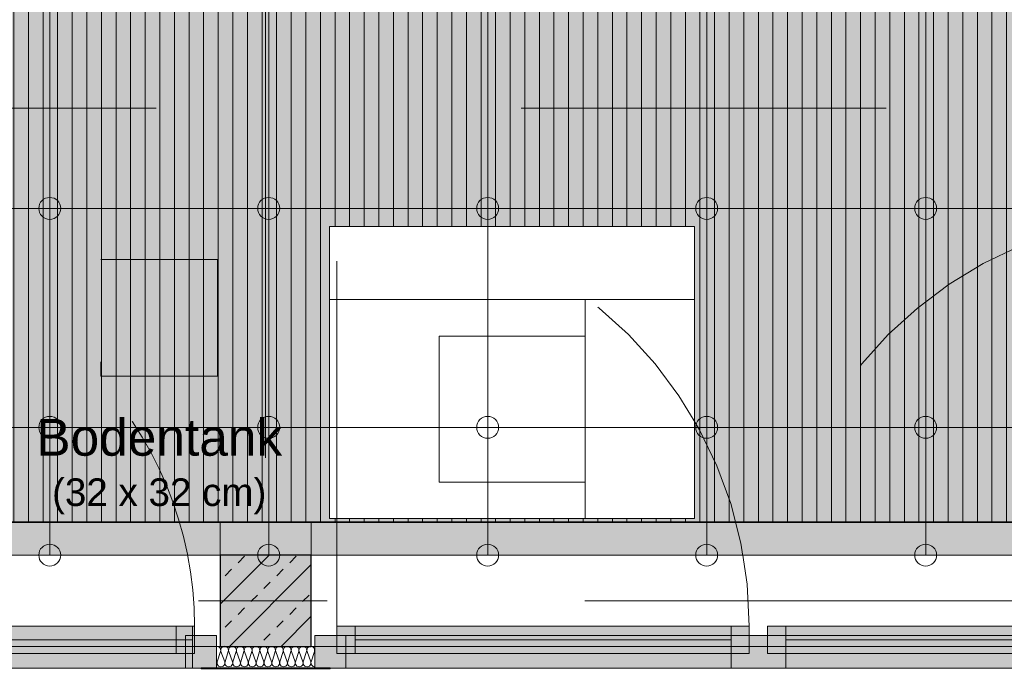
# Model space of a CAD drawing. Header units: metres. Extents: x -45 to 152, y -127 to 99.
# Tile 124 of 256: x -29.02 to -26.33, y -21.79 to -20.01. Entities that reach past the tile are written whole.
import ezdxf

# ---------------------------------------------------------------- set-up
doc = ezdxf.new("R2010")
doc.units = ezdxf.units.M
doc.header["$PDMODE"] = 1
doc.header["$PDSIZE"] = -2
for name, pattern in [('Achsen 01', [5.291531, 3.175, -1.058062, 0.352704, -0.705764]), ('gestrichelt - 01', [2, 1, -1]), ('Raster 01', [2, 1, -1])]:
    doc.linetypes.add(name, pattern=pattern)
doc.layers.get('0').update_dxf_attribs({"lineweight": 25})
for name, color, linetype, lineweight, true_color in [('013_Beton und Stahlbetonarbeiten-000 Brüstung', 7, 'Continuous', 9, 0xa6a6a6), ('013_Beton und Stahlbetonarbeiten-000 Sichtbeton-333 Außenstütze', 5, 'Continuous', 5, 0x0000ff), ('013_Beton und Stahlbetonarbeiten-000 Sichtbeton-334 Außenwandöf', 5, 'Continuous', 5, 0x0000ff), ('014_Fassadenarbeiten-330 mineralische Dämmung', 7, 'Continuous', 9, 0x666666), ('031_Metallbauarbeiten-350 Lamellendecke DS', 7, 'Continuous', 35, 0x666666), ('032_Metallarbeiten-Fenster', 7, 'Continuous', 13, 0x444444), ('AV1-Achsen', 1, 'Achsen 01', 18, 0xff0000), ('AV1-Einrichtung', 7, 'Continuous', 9, 0xa6a6a6), ('AV1-Raster', 7, 'Raster 01', 9, 0xa6a6a6)]:
    doc.layers.add(name, color=color, linetype=linetype, lineweight=lineweight, true_color=true_color)
for name, color, linetype, lineweight in [('013_Beton und Stahlbetonarbeiten-330 Außenstützen', 7, 'Continuous', 25), ('030_Sonnenschutzarbeiten-BLENDSCHUTZ', 7, 'Continuous', 5), ('036_Bodenbelagarbeiten-350 Doppelbodenelement', 7, 'Continuous', 9), ('053_Niederspannungsanlagen-Bodentanks', 7, 'gestrichelt - 01', 9), ('_1.35m (3D)', 7, 'Continuous', 9), ('_GRU (2D)', 7, 'Continuous', 9), ('_OG 2 (2D)', 7, 'Continuous', 9), ('_OG 2 - DS (2D)', 7, 'Continuous', 9), ('Bemaßung-Bemaßung', 7, 'Continuous', 9), ('Keine', 7, 'Continuous', 9)]:
    doc.layers.add(name, color=color, linetype=linetype, lineweight=lineweight)
doc.layers.get('0').freeze()
doc.styles.add('Arial', font='arial.ttf')
doc.dimstyles.new('COE 50', dxfattribs={"dimtxt": 126.090495, "dimasz": 0.001414, "dimexe": 0.001, "dimexo": 0.01, "dimgap": 0.001, "dimtad": 1, "dimdec": 3, "dimtxsty": 'Arial', "dimblk": 'VW_SLASH-4', "dimblk1": 'VW_SLASH-4', "dimblk2": 'VW_SLASH-4', "dimcen": 0, "dimadec": 3, "dimazin": 0, "dimtfac": 0.8, "dimtdec": 3, "dimtix": 1, "dimtmove": 0, "dimatfit": 0, "dimldrblk": 'VW_SLASH-3', "dimfxl": 0.002, "dimfxlon": 1, "dimfrac": 2, "dimtolj": 1, "dimarcsym": 0})

# ---------------------------------------------------------------- blocks, each defined once
blk = doc.blocks.new('Group-2')
at = {"layer": 'AV1-Raster'}
for p, q in [((-28.35, -22.95), (-28.35, 1.35)), ((-27, -22.95), (-27, 1.35)), ((1.35, -20.25), (-40.5, -20.25))]:
    blk.add_line(p, q, dxfattribs=at)
blk = doc.blocks.new('1.35m (3D)')
at = {"layer": 'AV1-Raster', "color": 7}
blk.add_blockref('Group-2', (0, 0), dxfattribs=at)
blk = doc.blocks.new('VW_SLASH-4')
at = {"color": 0, "linetype": 'ByBlock', "lineweight": -2, "transparency": 16777216}
blk.add_line((0, 0), (-1, 0), dxfattribs=at)
at = {"color": 0, "linetype": 'Continuous', "lineweight": 15, "transparency": 16777216, "flags": 128}
blk.add_lwpolyline([(0.5, 0.5), (-0.5, -0.5)], dxfattribs=at)
blk = doc.blocks.new('*D25')
at = {"layer": '030_Sonnenschutzarbeiten-BLENDSCHUTZ', "color": 0, "lineweight": -2}
for p, q in [((-29.625, -22.025), (-29.625, -22.175)), ((-28.475, -22.025), (-28.475, -22.175)), ((-28.5457, -22.125), (-29.5543, -22.125))]:
    blk.add_line(p, q, dxfattribs=at)
at = {"layer": 'Defpoints', "color": 0}
for p in [(-29.625, -21.385), (-28.475, -21.385), (-29.625, -22.125)]:
    blk.add_point(p, dxfattribs=at)
at = {"layer": '030_Sonnenschutzarbeiten-BLENDSCHUTZ', "color": 0, "lineweight": -2, "xscale": 0.070693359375, "yscale": 0.070693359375, "zscale": 0.070693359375, "rotation": 180}
blk.add_blockref('VW_SLASH-4', (-29.625, -22.125), dxfattribs=at)
at = {"layer": '030_Sonnenschutzarbeiten-BLENDSCHUTZ', "color": 0, "lineweight": -2, "xscale": 0.070693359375, "yscale": 0.070693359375, "zscale": 0.070693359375}
blk.add_blockref('VW_SLASH-4', (-28.475, -22.125), dxfattribs=at)
at = {"layer": '030_Sonnenschutzarbeiten-BLENDSCHUTZ', "color": 0, "lineweight": 13, "insert": (-29.05, -22.0144), "char_height": 0.10087, "attachment_point": 5, "style": 'Arial'}
blk.add_mtext('\\A1;1,15', dxfattribs=at)
blk = doc.blocks.new('VW_SLASH-3')
at = {"color": 0, "linetype": 'ByBlock', "lineweight": -2, "transparency": 16777216}
blk.add_line((0, 0), (-1, 0), dxfattribs=at)
at = {"color": 0, "linetype": 'Continuous', "lineweight": 15, "transparency": 16777216, "flags": 128}
blk.add_lwpolyline([(0.5, 0.5), (-0.5, -0.5)], dxfattribs=at)
blk = doc.blocks.new('*D26')
at = {"layer": '030_Sonnenschutzarbeiten-BLENDSCHUTZ', "color": 0, "lineweight": -2}
for p, q in [((-28.225, -22.025), (-28.225, -22.175)), ((-25.775, -22.025), (-25.775, -22.175)), ((-25.8457, -22.125), (-28.1543, -22.125))]:
    blk.add_line(p, q, dxfattribs=at)
at = {"layer": 'Defpoints', "color": 0}
for p in [(-28.225, -21.385), (-25.775, -21.385), (-28.225, -22.125)]:
    blk.add_point(p, dxfattribs=at)
at = {"layer": '030_Sonnenschutzarbeiten-BLENDSCHUTZ', "color": 0, "lineweight": -2, "xscale": 0.070693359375, "yscale": 0.070693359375, "zscale": 0.070693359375, "rotation": 180}
blk.add_blockref('VW_SLASH-4', (-28.225, -22.125), dxfattribs=at)
at = {"layer": '030_Sonnenschutzarbeiten-BLENDSCHUTZ', "color": 0, "lineweight": -2, "xscale": 0.070693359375, "yscale": 0.070693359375, "zscale": 0.070693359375}
blk.add_blockref('VW_SLASH-4', (-25.775, -22.125), dxfattribs=at)
at = {"layer": '030_Sonnenschutzarbeiten-BLENDSCHUTZ', "color": 0, "lineweight": 13, "insert": (-27, -22.0144), "char_height": 0.10087, "attachment_point": 5, "style": 'Arial'}
blk.add_mtext('\\A1;2,45', dxfattribs=at)
blk = doc.blocks.new('*D53')
at = {"layer": '030_Sonnenschutzarbeiten-BLENDSCHUTZ', "color": 0, "lineweight": -2}
for p, q in [((-28.475, -22.025), (-28.475, -22.175)), ((-28.225, -22.025), (-28.225, -22.175)), ((-28.2957, -22.125), (-28.4043, -22.125))]:
    blk.add_line(p, q, dxfattribs=at)
at = {"layer": 'Defpoints', "color": 0}
for p in [(-28.475, -21.36), (-28.225, -21.36), (-28.475, -22.125)]:
    blk.add_point(p, dxfattribs=at)
at = {"layer": '030_Sonnenschutzarbeiten-BLENDSCHUTZ', "color": 0, "lineweight": -2, "xscale": 0.070693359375, "yscale": 0.070693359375, "zscale": 0.070693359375, "rotation": 180}
blk.add_blockref('VW_SLASH-4', (-28.475, -22.125), dxfattribs=at)
at = {"layer": '030_Sonnenschutzarbeiten-BLENDSCHUTZ', "color": 0, "lineweight": -2, "xscale": 0.070693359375, "yscale": 0.070693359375, "zscale": 0.070693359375}
blk.add_blockref('VW_SLASH-4', (-28.225, -22.125), dxfattribs=at)
at = {"layer": '030_Sonnenschutzarbeiten-BLENDSCHUTZ', "color": 0, "lineweight": 13, "insert": (-28.35, -22.0235), "char_height": 0.10087, "attachment_point": 5, "style": 'Arial'}
blk.add_mtext('\\A1;25', dxfattribs=at)
blk = doc.blocks.new('Group-127')
at = {"color": 255, "transparency": 33554559}
blk.add_wipeout([(-28.175, -20.575), (-27.175, -20.575), (-27.175, -21.375), (-28.175, -21.375)], dxfattribs=at).dxf.layer = 'AV1-Einrichtung'
at = {"layer": 'AV1-Einrichtung', "flags": 128}
blk.add_lwpolyline([(-28.175, -20.575), (-27.175, -20.575), (-27.175, -21.375), (-28.175, -21.375)], close=True, dxfattribs=at)
at = {"color": 255, "transparency": 33554559}
blk.add_wipeout([(-28.175, -20.775), (-27.175, -20.775), (-27.175, -21.375), (-28.175, -21.375)], dxfattribs=at).dxf.layer = 'AV1-Einrichtung'
at = {"layer": 'AV1-Einrichtung', "flags": 128}
blk.add_lwpolyline([(-28.175, -20.775), (-27.175, -20.775), (-27.175, -21.375), (-28.175, -21.375)], close=True, dxfattribs=at)
at = {"color": 255, "transparency": 33554559}
blk.add_wipeout([(-27.475, -20.775), (-27.175, -20.775), (-27.175, -21.375), (-27.475, -21.375)], dxfattribs=at).dxf.layer = 'AV1-Einrichtung'
at = {"layer": 'AV1-Einrichtung', "flags": 128}
blk.add_lwpolyline([(-27.475, -20.775), (-27.175, -20.775), (-27.175, -21.375), (-27.475, -21.375)], close=True, dxfattribs=at)
at = {"color": 255, "transparency": 33554559}
blk.add_wipeout([(-27.875, -20.875), (-27.475, -20.875), (-27.475, -21.275), (-27.875, -21.275)], dxfattribs=at).dxf.layer = 'AV1-Einrichtung'
at = {"layer": 'AV1-Einrichtung', "flags": 128}
blk.add_lwpolyline([(-27.875, -20.875), (-27.475, -20.875), (-27.475, -21.275), (-27.875, -21.275)], close=True, dxfattribs=at)
blk = doc.blocks.new('*D436')
at = {"layer": 'Bemaßung-Bemaßung', "color": 0, "lineweight": -2}
for p, q in [((-33.75, -25.175), (-33.75, -25.325)), ((-28.35, -25.175), (-28.35, -25.325)), ((-28.4207, -25.275), (-33.6793, -25.275))]:
    blk.add_line(p, q, dxfattribs=at)
at = {"layer": 'Defpoints', "color": 0}
for p in [(-33.75, -21.6), (-28.35, -21.6), (-33.75, -25.275)]:
    blk.add_point(p, dxfattribs=at)
at = {"layer": 'Bemaßung-Bemaßung', "color": 0, "lineweight": -2, "xscale": 0.070693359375, "yscale": 0.070693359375, "zscale": 0.070693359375, "rotation": 180}
blk.add_blockref('VW_SLASH-4', (-33.75, -25.275), dxfattribs=at)
at = {"layer": 'Bemaßung-Bemaßung', "color": 0, "lineweight": -2, "xscale": 0.070693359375, "yscale": 0.070693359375, "zscale": 0.070693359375}
blk.add_blockref('VW_SLASH-4', (-28.35, -25.275), dxfattribs=at)
at = {"layer": 'Bemaßung-Bemaßung', "color": 0, "insert": (-31.05, -25.1644), "char_height": 0.10087, "attachment_point": 5, "style": 'Arial'}
blk.add_mtext('\\A1;5,40', dxfattribs=at)
blk = doc.blocks.new('*D437')
at = {"layer": 'Bemaßung-Bemaßung', "color": 0, "lineweight": -2}
for p, q in [((-28.35, -25.175), (-28.35, -25.325)), ((-22.95, -25.175), (-22.95, -25.325)), ((-23.0207, -25.275), (-28.2793, -25.275))]:
    blk.add_line(p, q, dxfattribs=at)
at = {"layer": 'Defpoints', "color": 0}
for p in [(-28.35, -21.6), (-22.95, -21.6), (-28.35, -25.275)]:
    blk.add_point(p, dxfattribs=at)
at = {"layer": 'Bemaßung-Bemaßung', "color": 0, "lineweight": -2, "xscale": 0.070693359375, "yscale": 0.070693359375, "zscale": 0.070693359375, "rotation": 180}
blk.add_blockref('VW_SLASH-4', (-28.35, -25.275), dxfattribs=at)
at = {"layer": 'Bemaßung-Bemaßung', "color": 0, "lineweight": -2, "xscale": 0.070693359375, "yscale": 0.070693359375, "zscale": 0.070693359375}
blk.add_blockref('VW_SLASH-4', (-22.95, -25.275), dxfattribs=at)
at = {"layer": 'Bemaßung-Bemaßung', "color": 0, "insert": (-25.65, -25.1644), "char_height": 0.10087, "attachment_point": 5, "style": 'Arial'}
blk.add_mtext('\\A1;5,40', dxfattribs=at)
blk = doc.blocks.new('*D738')
at = {"layer": 'Bemaßung-Bemaßung', "color": 0, "lineweight": -2}
for p, q in [((-30.925, -23.675), (-30.925, -23.825)), ((-28.475, -23.675), (-28.475, -23.825)), ((-28.5457, -23.775), (-30.8543, -23.775))]:
    blk.add_line(p, q, dxfattribs=at)
at = {"layer": 'Defpoints', "color": 0}
for p in [(-30.925, -21.475), (-28.475, -21.475), (-30.925, -23.775)]:
    blk.add_point(p, dxfattribs=at)
at = {"layer": 'Bemaßung-Bemaßung', "color": 0, "lineweight": -2, "xscale": 0.070693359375, "yscale": 0.070693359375, "zscale": 0.070693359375, "rotation": 180}
blk.add_blockref('VW_SLASH-4', (-30.925, -23.775), dxfattribs=at)
at = {"layer": 'Bemaßung-Bemaßung', "color": 0, "lineweight": -2, "xscale": 0.070693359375, "yscale": 0.070693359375, "zscale": 0.070693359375}
blk.add_blockref('VW_SLASH-4', (-28.475, -23.775), dxfattribs=at)
at = {"layer": 'Bemaßung-Bemaßung', "color": 0, "insert": (-29.7, -23.6644), "char_height": 0.10087, "attachment_point": 5, "style": 'Arial'}
blk.add_mtext('\\A1;2,45', dxfattribs=at)
blk = doc.blocks.new('*D739')
at = {"layer": 'Bemaßung-Bemaßung', "color": 0, "lineweight": -2}
for p, q in [((-28.475, -23.675), (-28.475, -23.825)), ((-28.225, -23.675), (-28.225, -23.825)), ((-28.2957, -23.775), (-28.4043, -23.775))]:
    blk.add_line(p, q, dxfattribs=at)
at = {"layer": 'Defpoints', "color": 0}
for p in [(-28.475, -21.475), (-28.225, -21.475), (-28.475, -23.775)]:
    blk.add_point(p, dxfattribs=at)
at = {"layer": 'Bemaßung-Bemaßung', "color": 0, "lineweight": -2, "xscale": 0.070693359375, "yscale": 0.070693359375, "zscale": 0.070693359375, "rotation": 180}
blk.add_blockref('VW_SLASH-4', (-28.475, -23.775), dxfattribs=at)
at = {"layer": 'Bemaßung-Bemaßung', "color": 0, "lineweight": -2, "xscale": 0.070693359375, "yscale": 0.070693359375, "zscale": 0.070693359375}
blk.add_blockref('VW_SLASH-4', (-28.225, -23.775), dxfattribs=at)
at = {"layer": 'Bemaßung-Bemaßung', "color": 0, "insert": (-28.35, -23.6735), "char_height": 0.10087, "attachment_point": 5, "style": 'Arial'}
blk.add_mtext('\\A1;25', dxfattribs=at)
blk = doc.blocks.new('*D740')
at = {"layer": 'Bemaßung-Bemaßung', "color": 0, "lineweight": -2}
for p, q in [((-28.225, -23.675), (-28.225, -23.825)), ((-25.775, -23.675), (-25.775, -23.825)), ((-25.8457, -23.775), (-28.1543, -23.775))]:
    blk.add_line(p, q, dxfattribs=at)
at = {"layer": 'Defpoints', "color": 0}
for p in [(-28.225, -21.475), (-25.775, -21.475), (-28.225, -23.775)]:
    blk.add_point(p, dxfattribs=at)
at = {"layer": 'Bemaßung-Bemaßung', "color": 0, "lineweight": -2, "xscale": 0.070693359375, "yscale": 0.070693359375, "zscale": 0.070693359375, "rotation": 180}
blk.add_blockref('VW_SLASH-4', (-28.225, -23.775), dxfattribs=at)
at = {"layer": 'Bemaßung-Bemaßung', "color": 0, "lineweight": -2, "xscale": 0.070693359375, "yscale": 0.070693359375, "zscale": 0.070693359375}
blk.add_blockref('VW_SLASH-4', (-25.775, -23.775), dxfattribs=at)
at = {"layer": 'Bemaßung-Bemaßung', "color": 0, "insert": (-27, -23.6644), "char_height": 0.10087, "attachment_point": 5, "style": 'Arial'}
blk.add_mtext('\\A1;2,45', dxfattribs=at)
blk = doc.blocks.new('Group-319')
at = {"layer": '032_Metallarbeiten-Fenster', "linetype": 'Continuous', "lineweight": 0}
for points in [[(-30.855, -21.745), (-30.805, -21.745), (-30.805, -21.67), (-30.855, -21.67)], [(-28.55, -21.67), (-28.55, -21.785), (-30.85, -21.785), (-30.85, -21.67)], [(-30.805, -21.67), (-29.895, -21.67), (-29.895, -21.745), (-30.805, -21.745)], [(-29.895, -21.745), (-29.845, -21.745), (-29.845, -21.67), (-29.895, -21.67)], [(-29.505, -21.745), (-29.555, -21.745), (-29.555, -21.67), (-29.505, -21.67)], [(-28.595, -21.67), (-29.505, -21.67), (-29.505, -21.745), (-28.595, -21.745)], [(-28.545, -21.745), (-28.595, -21.745), (-28.595, -21.67), (-28.545, -21.67)], [(-30.915, -21.785), (-30.83, -21.785), (-30.83, -21.695), (-30.915, -21.695)], [(-29.7, -21.785), (-29.87, -21.785), (-29.87, -21.695), (-29.7, -21.695)], [(-29.7, -21.785), (-29.53, -21.785), (-29.53, -21.695), (-29.7, -21.695)], [(-28.485, -21.785), (-28.57, -21.785), (-28.57, -21.695), (-28.485, -21.695)]]:
    blk.add_hatch(color=7, dxfattribs=at).paths.add_polyline_path(points)
at = {"layer": '032_Metallarbeiten-Fenster', "color": 7, "lineweight": 18}
for p, q in [((-30.805, -21.7075), (-29.895, -21.7075)), ((-28.55, -21.7075), (-29.625, -21.7075)), ((-29.505, -21.7075), (-28.595, -21.7075))]:
    blk.add_line(p, q, dxfattribs=at)
at = {"layer": '032_Metallarbeiten-Fenster', "color": 7, "linetype": 'gestrichelt - 01', "lineweight": 18, "transparency": 33554687, "flags": 128}
for points in [[(-29.845, -21.67), (-29.845, -20.66, 0.414214), (-30.855, -21.67)], [(-29.555, -21.67), (-29.555, -20.66, -0.414214), (-28.545, -21.67)]]:
    blk.add_lwpolyline(points, format="xyb", dxfattribs=at)
at = {"layer": '032_Metallarbeiten-Fenster', "color": 7, "lineweight": 18, "flags": 128}
for points in [[(-30.855, -21.745), (-30.805, -21.745), (-30.805, -21.67), (-30.855, -21.67)], [(-28.55, -21.67), (-28.55, -21.785), (-30.85, -21.785), (-30.85, -21.67)], [(-30.805, -21.67), (-29.895, -21.67), (-29.895, -21.745), (-30.805, -21.745)], [(-29.895, -21.745), (-29.845, -21.745), (-29.845, -21.67), (-29.895, -21.67)], [(-29.505, -21.745), (-29.555, -21.745), (-29.555, -21.67), (-29.505, -21.67)], [(-28.595, -21.67), (-29.505, -21.67), (-29.505, -21.745), (-28.595, -21.745)], [(-28.545, -21.745), (-28.595, -21.745), (-28.595, -21.67), (-28.545, -21.67)], [(-30.915, -21.785), (-30.83, -21.785), (-30.83, -21.695), (-30.915, -21.695)], [(-29.7, -21.785), (-29.87, -21.785), (-29.87, -21.695), (-29.7, -21.695)], [(-29.7, -21.785), (-29.53, -21.785), (-29.53, -21.695), (-29.7, -21.695)], [(-28.485, -21.785), (-28.57, -21.785), (-28.57, -21.695), (-28.485, -21.695)]]:
    blk.add_lwpolyline(points, close=True, dxfattribs=at)
blk = doc.blocks.new('COE - Fenster 01')
at = {"layer": '032_Metallarbeiten-Fenster', "linetype": 'Continuous', "lineweight": 0}
for points in [[(-0.03, 2.515), (-0.03, 2.43), (0.06, 2.43), (0.06, 2.515)], [(0.02, 2.455), (0.02, 2.405), (-0.055, 2.405), (-0.055, 2.455)], [(-0.03, 2.43), (0.06, 2.43), (0.06, 0.17), (-0.03, 0.17)], [(0.02, 2.405), (0.02, 1.375), (-0.055, 1.375), (-0.055, 2.405)], [(0.02, 1.375), (0.02, 1.325), (-0.055, 1.325), (-0.055, 1.375)], [(0.06, 1.375), (0.06, 1.225), (-0.03, 1.225), (-0.03, 1.375)], [(0.02, 1.225), (0.02, 1.275), (-0.055, 1.275), (-0.055, 1.225)], [(0.02, 0.195), (0.02, 1.225), (-0.055, 1.225), (-0.055, 0.195)], [(0.02, 0.145), (0.02, 0.195), (-0.055, 0.195), (-0.055, 0.145)], [(0.06, 0.17), (-0.03, 0.17), (-0.03, 0.085), (0.06, 0.085)]]:
    blk.add_hatch(color=7, dxfattribs=at).paths.add_polyline_path(points)
at = {"layer": '032_Metallarbeiten-Fenster', "color": 7, "linetype": 'gestrichelt - 01', "lineweight": 18, "transparency": 33554687}
for p, q in [((-0.055, 2.455), (-1.185, 2.455)), ((-0.055, 0.145), (-1.185, 0.145))]:
    blk.add_line(p, q, dxfattribs=at)
at = {"layer": '032_Metallarbeiten-Fenster', "color": 7, "lineweight": 18}
for p, q in [((-0.0175, 2.405), (-0.0175, 1.375)), ((-0.0175, 0.195), (-0.0175, 1.225))]:
    blk.add_line(p, q, dxfattribs=at)
at = {"layer": '032_Metallarbeiten-Fenster', "color": 7, "lineweight": 18, "flags": 128}
for points in [[(-0.03, 2.515), (-0.03, 2.43), (0.06, 2.43), (0.06, 2.515)], [(0.02, 2.455), (0.02, 2.405), (-0.055, 2.405), (-0.055, 2.455)], [(-0.03, 2.43), (0.06, 2.43), (0.06, 0.17), (-0.03, 0.17)], [(0.02, 2.405), (0.02, 1.375), (-0.055, 1.375), (-0.055, 2.405)], [(0.02, 1.375), (0.02, 1.325), (-0.055, 1.325), (-0.055, 1.375)], [(0.06, 1.375), (0.06, 1.225), (-0.03, 1.225), (-0.03, 1.375)], [(0.02, 1.225), (0.02, 1.275), (-0.055, 1.275), (-0.055, 1.225)], [(0.02, 0.195), (0.02, 1.225), (-0.055, 1.225), (-0.055, 0.195)], [(0.02, 0.145), (0.02, 0.195), (-0.055, 0.195), (-0.055, 0.145)], [(0.06, 0.17), (-0.03, 0.17), (-0.03, 0.085), (0.06, 0.085)]]:
    blk.add_lwpolyline(points, close=True, dxfattribs=at)
at = {"layer": '032_Metallarbeiten-Fenster', "color": 7, "linetype": 'gestrichelt - 01', "lineweight": 18, "transparency": 33554687}
for centre, start, end in [((-0.055, 2.455), 180.0004, 270), ((-0.055, 0.145), 90, 179.9996)]:
    blk.add_arc(centre, 1.13, start, end, dxfattribs=at)
blk = doc.blocks.new('Group-390')
at = {"layer": '014_Fassadenarbeiten-330 mineralische Dämmung', "transparency": 33554687, "flags": 128}
for points in [[(15.3239, -23.284, 0.513088), (15.3342, -23.27), (15.3252, -23.242, -1.372995), (15.3456, -23.242), (15.3353, -23.27, 1.372583), (15.3557, -23.27), (15.3467, -23.242, -1.372995), (15.3671, -23.242), (15.3567, -23.27, 1.372583), (15.3771, -23.27)], [(15.3353, -23.27, 1.372583), (15.3557, -23.27), (15.3467, -23.242, -1.372995), (15.3671, -23.242), (15.3567, -23.27, 1.372583), (15.3771, -23.27), (15.3681, -23.242, -1.372995), (15.3885, -23.242), (15.3782, -23.27, 1.372583), (15.3986, -23.27), (15.3896, -23.242, -1.372995), (15.41, -23.242), (15.3996, -23.27, 1.372583), (15.42, -23.27), (15.411, -23.242, -1.372995), (15.4314, -23.242), (15.4211, -23.27, 1.372583), (15.4415, -23.27), (15.4325, -23.242, -1.372995), (15.4529, -23.242), (15.4425, -23.27, 1.372583), (15.4629, -23.27), (15.4539, -23.242, -1.372995), (15.4743, -23.242), (15.464, -23.27, 1.372583), (15.4844, -23.27), (15.4754, -23.242, -1.372995), (15.4958, -23.242), (15.4854, -23.27, 1.372583), (15.5058, -23.27), (15.4968, -23.242, -1.372995), (15.5172, -23.242), (15.5069, -23.27, 1.372583), (15.5273, -23.27), (15.5183, -23.242, -1.372995), (15.5387, -23.242), (15.5283, -23.27, 1.372583), (15.5487, -23.27), (15.5397, -23.242, -1.372995), (15.5601, -23.242), (15.5498, -23.27, 1.372583), (15.5702, -23.27), (15.5612, -23.242, -1.372995), (15.5816, -23.242)], [(15.5283, -23.27, 0.324435), (15.5322, -23.282, 0.324435), (15.5448, -23.282, 0.324435), (15.5487, -23.27), (15.5397, -23.242, -0.324488), (15.5436, -23.23, -0.324488), (15.5562, -23.23, -0.324488), (15.5601, -23.242), (15.5498, -23.27, 0.324435), (15.5537, -23.282, 0.324435), (15.5663, -23.282, 0.324435), (15.5702, -23.27), (15.5612, -23.242, -0.324488), (15.5651, -23.23, -0.324488), (15.5777, -23.23, -0.324488), (15.5816, -23.242), (15.5712, -23.27, 0.324435), (15.5751, -23.282, 0.324435), (15.5877, -23.282, 0.324435), (15.5916, -23.27), (15.5826, -23.242, -0.540253), (15.5939, -23.228)], [(15.5939, -23.2791, -0.225321), (15.5927, -23.27), (15.5939, -23.2667)]]:
    blk.add_lwpolyline(points, format="xyb", dxfattribs=at)
blk = doc.blocks.new('Group-394')
at = {"layer": '014_Fassadenarbeiten-330 mineralische Dämmung', "transparency": 33554687}
blk.add_blockref('Group-390', (0, 0), dxfattribs=at)
blk = doc.blocks.new('Parametric Object-47')
at = {"layer": '014_Fassadenarbeiten-330 mineralische Dämmung', "color": 7, "transparency": 33554687}
blk.add_blockref('Group-394', (0, 0), dxfattribs=at)
at = {"layer": '014_Fassadenarbeiten-330 mineralische Dämmung', "color": 0, "flags": 1}
for tag in ['IFC_UUID', 'instanceID', 'prm0_name', 'prm0_type', 'prm0_value', 'prm1_name', 'prm1_type', 'prm1_value', 'prm2_name', 'prm2_type', 'prm2_value', 'prm3_name', 'prm3_type', 'prm3_value', 'prm4_name', 'prm4_type', 'prm4_value', 'prm5_name', 'prm5_type', 'prm5_value', 'prm6_name', 'prm6_type', 'prm6_value']:
    blk.add_attdef(tag, (-28.4851, -21.7835), '', height=0.00018, dxfattribs=at)
blk = doc.blocks.new('Bodentank Elektro 01')
at = {"layer": '053_Niederspannungsanlagen-Bodentanks', "flags": 128}
blk.add_lwpolyline([(-0.16, 0.16), (0.16, 0.16), (0.16, -0.16), (-0.16, -0.16)], close=True, dxfattribs=at)
at = {"layer": '053_Niederspannungsanlagen-Bodentanks', "insert": (0, -0.2768), "char_height": 0.100872, "attachment_point": 2, "line_spacing_factor": 0.969122, "style": 'Arial'}
blk.add_mtext('Bodentank\\P{\\H0.75x;(32 x 32 cm)}', dxfattribs=at)
blk = doc.blocks.new('Group-734')
at = {"layer": 'AV1-Achsen'}
blk.add_line((-28.35, -26.5), (-28.35, 4.9), dxfattribs=at)
blk = doc.blocks.new('Group-739')
at = {"layer": 'AV1-Achsen'}
blk.add_line((-43.35, -21.6), (4.2, -21.6), dxfattribs=at)
blk = doc.blocks.new('GRU (2D)')
at = {"layer": 'AV1-Achsen', "color": 7}
for name in ['Group-734', 'Group-739']:
    blk.add_blockref(name, (0, 0), dxfattribs=at)
blk = doc.blocks.new('OG 2 - DS (2D)')
at = {"layer": '030_Sonnenschutzarbeiten-BLENDSCHUTZ', "linetype": 'Continuous', "lineweight": 0, "transparency": 33554610}
for color, points in [(161, [(-28.475, -21.475), (-28.475, -21.385), (-29.625, -21.385), (-29.625, -21.475)]), (30, [(-28.475, -21.385), (-28.225, -21.385), (-28.225, -21.475), (-28.475, -21.475)]), (161, [(-25.775, -21.385), (-28.225, -21.385), (-28.225, -21.475), (-25.775, -21.475)])]:
    blk.add_hatch(color=color, dxfattribs=at).paths.add_polyline_path(points)
at = {"layer": '031_Metallbauarbeiten-350 Lamellendecke DS', "linetype": 'Continuous', "lineweight": 0, "transparency": 33554508}
for color in [254, 190]:
    blk.add_hatch(color=color, dxfattribs=at).paths.add_polyline_path([(-29.625, -18.275), (-25.725, -18.275), (-25.725, -21.385), (-29.625, -21.385)])
at = {"layer": '031_Metallbauarbeiten-350 Lamellendecke DS', "linetype": 'Continuous', "lineweight": 9, "transparency": 33554508}
h = blk.add_hatch(dxfattribs=at)
h.set_pattern_fill('Lamellendecke', color=252, style=0, pattern_type=2)
h.set_pattern_definition([(90, (0, 0), (0.04, 0), [])])
h.paths.add_polyline_path([(-29.625, -18.275), (-25.725, -18.275), (-25.725, -21.385), (-29.625, -21.385)])
at = {"layer": '030_Sonnenschutzarbeiten-BLENDSCHUTZ', "color": 251, "lineweight": 13, "flags": 128}
for points in [[(-28.475, -21.475), (-28.475, -21.385), (-29.625, -21.385), (-29.625, -21.475)], [(-28.475, -21.385), (-28.225, -21.385), (-28.225, -21.475), (-28.475, -21.475)], [(-25.775, -21.385), (-28.225, -21.385), (-28.225, -21.475), (-25.775, -21.475)]]:
    blk.add_lwpolyline(points, close=True, dxfattribs=at)
at = {"layer": '031_Metallbauarbeiten-350 Lamellendecke DS', "flags": 128}
blk.add_lwpolyline([(-29.625, -18.275), (-25.725, -18.275), (-25.725, -21.385), (-29.625, -21.385)], close=True, dxfattribs=at)
at = {"layer": '031_Metallbauarbeiten-350 Lamellendecke DS', "color": 251, "linetype": 'Continuous', "lineweight": 35, "transparency": 33554687, "flags": 128}
blk.add_lwpolyline([(-29.625, -18.275), (-25.725, -18.275), (-25.725, -21.385), (-29.625, -21.385)], close=True, dxfattribs=at)
at = {"layer": '030_Sonnenschutzarbeiten-BLENDSCHUTZ', "color": 251, "lineweight": 13}
dim = blk.add_linear_dim(base=(-28.475, -22.125), p1=(-28.225, -21.36), p2=(-28.475, -21.36), text='25', dimstyle='COE 50', override={"dimtxt": 0.100872, "dimasz": 0.070693, "dimexe": 0.05, "dimgap": 0.05, "dimpost": '<>', "dimtxsty": 'Arial', "dimtmove": 2, "dimfxl": 0.1}, dxfattribs=at)
dim.commit()
dim.dimension.update_dxf_attribs({"geometry": '*D53', "text_midpoint": (-28.35, -22.0235)})
at = {"layer": '030_Sonnenschutzarbeiten-BLENDSCHUTZ', "color": 7, "lineweight": 13}
for p1, p2, text, picture, middle in [((-28.475, -21.385), (-29.625, -21.385), '1,15', '*D25', (-29.05, -22.0144)), ((-25.775, -21.385), (-28.225, -21.385), '2,45', '*D26', (-27, -22.0144))]:
    dim = blk.add_aligned_dim(p1=p1, p2=p2, distance=0.74, text=text, dimstyle='COE 50', override={"dimtxt": 0.100872, "dimasz": 0.070693, "dimexe": 0.05, "dimgap": 0.05, "dimpost": '<>', "dimtxsty": 'Arial', "dimtmove": 2, "dimfxl": 0.1}, dxfattribs=at)
    dim.commit()
    dim.dimension.update_dxf_attribs({"geometry": picture, "text_midpoint": middle})
blk = doc.blocks.new('OG 2 (2D)')
at = {"layer": '032_Metallarbeiten-Fenster', "linetype": 'Continuous', "lineweight": 0, "transparency": 33554687}
blk.add_hatch(color=181, dxfattribs=at).paths.add_polyline_path([(-28.5269, -21.7843), (-28.1731, -21.7843), (-28.1731, -21.7863), (-28.5269, -21.7863)])
at = {"layer": '032_Metallarbeiten-Fenster', "color": 7, "linetype": 'Continuous', "lineweight": 9, "transparency": 33554687, "flags": 128}
blk.add_lwpolyline([(-28.5269, -21.7843), (-28.1731, -21.7843), (-28.1731, -21.7863), (-28.5269, -21.7863)], close=True, dxfattribs=at)
at = {"layer": '036_Bodenbelagarbeiten-350 Doppelbodenelement', "color": 230, "linetype": 'Continuous', "flags": 128}
for points in [[(-29.5416, -19.925), (-28.9416, -19.925), (-28.9416, -20.525), (-29.5416, -20.525)], [(-28.9416, -19.925), (-28.3416, -19.925), (-28.3416, -20.525), (-28.9416, -20.525)], [(-28.3416, -19.925), (-27.7416, -19.925), (-27.7416, -20.525), (-28.3416, -20.525)], [(-27.7416, -19.925), (-27.1416, -19.925), (-27.1416, -20.525), (-27.7416, -20.525)], [(-27.1416, -19.925), (-26.5416, -19.925), (-26.5416, -20.525), (-27.1416, -20.525)], [(-26.5416, -19.925), (-25.9416, -19.925), (-25.9416, -20.525), (-26.5416, -20.525)], [(-29.5416, -20.525), (-28.9416, -20.525), (-28.9416, -21.125), (-29.5416, -21.125)], [(-28.9416, -20.525), (-28.3416, -20.525), (-28.3416, -21.125), (-28.9416, -21.125)], [(-27.1416, -20.525), (-26.5416, -20.525), (-26.5416, -21.125), (-27.1416, -21.125)], [(-26.5416, -20.525), (-25.9416, -20.525), (-25.9416, -21.125), (-26.5416, -21.125)]]:
    blk.add_lwpolyline(points, close=True, dxfattribs=at)
at = {"layer": '036_Bodenbelagarbeiten-350 Doppelbodenelement', "color": 230, "lineweight": 18}
for centre in [(-28.9416, -20.525), (-28.3416, -20.525), (-27.7416, -20.525), (-27.1416, -20.525), (-26.5416, -20.525), (-28.9416, -21.125), (-28.3416, -21.125), (-26.5416, -21.125), (-28.3416, -21.475)]:
    blk.add_circle(centre, 0.03, dxfattribs=at)
at = {"layer": '053_Niederspannungsanlagen-Bodentanks', "color": 7}
blk.add_blockref('Bodentank Elektro 01', (-28.6416, -20.825), dxfattribs=at)
at = {"layer": 'AV1-Einrichtung', "color": 7}
blk.add_blockref('Group-127', (0, 0), dxfattribs=at)
at = {"color": 255}
for points in [[(-28.475, -21.725), (-30.925, -21.725), (-30.925, -21.475), (-28.475, -21.475)], [(-25.775, -21.725), (-28.225, -21.725), (-28.225, -21.475), (-25.775, -21.475)]]:
    blk.add_wipeout(points, dxfattribs=at).dxf.layer = '013_Beton und Stahlbetonarbeiten-000 Brüstung'
at = {"layer": '013_Beton und Stahlbetonarbeiten-330 Außenstützen', "linetype": 'Continuous', "lineweight": 0, "true_color": 0xc0c0c0}
blk.add_hatch(color=9, dxfattribs=at).paths.add_polyline_path([(-28.225, -21.475), (-28.475, -21.475), (-28.475, -21.725), (-28.225, -21.725)])
at = {"layer": '013_Beton und Stahlbetonarbeiten-330 Außenstützen', "linetype": 'Continuous', "lineweight": 13}
h = blk.add_hatch(dxfattribs=at)
h.set_pattern_fill('Stahlbeton-1', color=251, style=0, pattern_type=2)
h.set_pattern_definition([(45, (0, 0), (0.07071068, -0.07071068), [0.025, -0.025])])
h.paths.add_polyline_path([(-28.225, -21.475), (-28.475, -21.475), (-28.475, -21.725), (-28.225, -21.725)])
h = blk.add_hatch(dxfattribs=at)
h.set_pattern_fill('Stahlbeton', color=251, style=0, pattern_type=2)
h.set_pattern_definition([(-135, (0.03106, -0.03313), (0.07071068, -0.07071068), [])])
h.paths.add_polyline_path([(-28.225, -21.475), (-28.475, -21.475), (-28.475, -21.725), (-28.225, -21.725)])
at = {"layer": '013_Beton und Stahlbetonarbeiten-000 Brüstung', "flags": 128}
for points in [[(-28.475, -21.725), (-30.925, -21.725), (-30.925, -21.475), (-28.475, -21.475)], [(-25.775, -21.725), (-28.225, -21.725), (-28.225, -21.475), (-25.775, -21.475)]]:
    blk.add_lwpolyline(points, close=True, dxfattribs=at)
at = {"layer": '013_Beton und Stahlbetonarbeiten-000 Sichtbeton-333 Außenstütze', "color": 30}
blk.add_solid([(-28.475, -21.475), (-28.225, -21.475), (-28.425, -21.525), (-28.275, -21.525)], dxfattribs=at)
at = {"layer": '013_Beton und Stahlbetonarbeiten-000 Sichtbeton-334 Außenwandöf', "color": 30}
for points in [[(-28.475, -21.725), (-28.475, -21.475), (-28.425, -21.725), (-28.425, -21.525)], [(-28.275, -21.725), (-28.275, -21.525), (-28.225, -21.725), (-28.225, -21.475)]]:
    blk.add_solid(points, dxfattribs=at)
at = {"layer": '013_Beton und Stahlbetonarbeiten-330 Außenstützen', "flags": 128}
blk.add_lwpolyline([(-28.225, -21.475), (-28.475, -21.475), (-28.475, -21.725), (-28.225, -21.725)], close=True, dxfattribs=at)
at = {"layer": '036_Bodenbelagarbeiten-350 Doppelbodenelement', "color": 230, "linetype": 'Continuous', "flags": 128}
for points in [[(-28.3416, -20.525), (-27.7416, -20.525), (-27.7416, -21.125), (-28.3416, -21.125)], [(-27.7416, -20.525), (-27.1416, -20.525), (-27.1416, -21.125), (-27.7416, -21.125)], [(-29.5416, -21.125), (-28.9416, -21.125), (-28.9416, -21.475), (-29.5416, -21.475)], [(-28.9416, -21.125), (-28.3416, -21.125), (-28.3416, -21.475), (-28.9416, -21.475)], [(-28.3416, -21.125), (-27.7416, -21.125), (-27.7416, -21.475), (-28.3416, -21.475)], [(-27.7416, -21.125), (-27.1416, -21.125), (-27.1416, -21.475), (-27.7416, -21.475)], [(-27.1416, -21.125), (-26.5416, -21.125), (-26.5416, -21.475), (-27.1416, -21.475)], [(-26.5416, -21.125), (-25.9416, -21.125), (-25.9416, -21.475), (-26.5416, -21.475)]]:
    blk.add_lwpolyline(points, close=True, dxfattribs=at)
at = {"layer": '036_Bodenbelagarbeiten-350 Doppelbodenelement', "color": 230, "lineweight": 18}
for centre in [(-27.7416, -21.125), (-27.1416, -21.125), (-28.9416, -21.475), (-27.7416, -21.475), (-27.1416, -21.475), (-26.5416, -21.475)]:
    blk.add_circle(centre, 0.03, dxfattribs=at)
at = {"layer": 'Keine', "color": 8, "linetype": 'Continuous', "lineweight": 13, "flags": 128}
blk.add_lwpolyline([(-39.025, -5.525), (-23.075, -5.525), (-23.075, -21.475), (-39.025, -21.475)], close=True, dxfattribs=at)
at = {"layer": '014_Fassadenarbeiten-330 mineralische Dämmung', "xscale": -1}
blk.add_blockref('Parametric Object-47', (-12.8911, 1.503), dxfattribs=at)
at = {"layer": '032_Metallarbeiten-Fenster', "color": 7, "rotation": 270}
blk.add_blockref('COE - Fenster 01', (-28.3, -21.725), dxfattribs=at)
at = {"layer": '032_Metallarbeiten-Fenster', "color": 7}
blk.add_blockref('Group-319', (0, 0), dxfattribs=at)
at = {"layer": 'Bemaßung-Bemaßung'}
for base, p1, p2, text, picture, middle in [((-30.925, -23.775), (-28.475, -21.475), (-30.925, -21.475), '2,45', '*D738', (-29.7, -23.6644)), ((-28.475, -23.775), (-28.225, -21.475), (-28.475, -21.475), '25', '*D739', (-28.35, -23.6735)), ((-28.225, -23.775), (-25.775, -21.475), (-28.225, -21.475), '2,45', '*D740', (-27, -23.6644))]:
    dim = blk.add_linear_dim(base=base, p1=p1, p2=p2, text=text, dimstyle='COE 50', override={"dimtxt": 0.100872, "dimasz": 0.070693, "dimexe": 0.05, "dimgap": 0.05, "dimpost": '<>', "dimtxsty": 'Arial', "dimtmove": 2, "dimfxl": 0.1}, dxfattribs=at)
    dim.commit()
    dim.dimension.update_dxf_attribs({"geometry": picture, "text_midpoint": middle})
at = {"layer": 'Bemaßung-Bemaßung', "color": 1}
for base, p1, p2, picture, middle in [((-33.75, -25.275), (-28.35, -21.6), (-33.75, -21.6), '*D436', (-31.05, -25.1644)), ((-28.35, -25.275), (-22.95, -21.6), (-28.35, -21.6), '*D437', (-25.65, -25.1644))]:
    dim = blk.add_linear_dim(base=base, p1=p1, p2=p2, text='5,40', dimstyle='COE 50', override={"dimtxt": 0.100872, "dimasz": 0.070693, "dimexe": 0.05, "dimgap": 0.05, "dimpost": '<>', "dimtxsty": 'Arial', "dimtmove": 2, "dimfxl": 0.1}, dxfattribs=at)
    dim.commit()
    dim.dimension.update_dxf_attribs({"geometry": picture, "text_midpoint": middle})

msp = doc.modelspace()

# ---------------------------------------------------------------- block references
at = {"layer": '_1.35m (3D)'}
msp.add_blockref('1.35m (3D)', (0, 0), dxfattribs=at)

# ---------------------------------------------------------------- next in the draw order: block references
at = {"layer": '_OG 2 - DS (2D)'}
msp.add_blockref('OG 2 - DS (2D)', (0, 0), dxfattribs=at)

# ---------------------------------------------------------------- next in the draw order: block references
at = {"layer": '_OG 2 (2D)'}
msp.add_blockref('OG 2 (2D)', (0, 0), dxfattribs=at)

# ---------------------------------------------------------------- next in the draw order: block references
at = {"layer": '_GRU (2D)'}
msp.add_blockref('GRU (2D)', (0, 0), dxfattribs=at)

doc.saveas('drawing.dxf')
